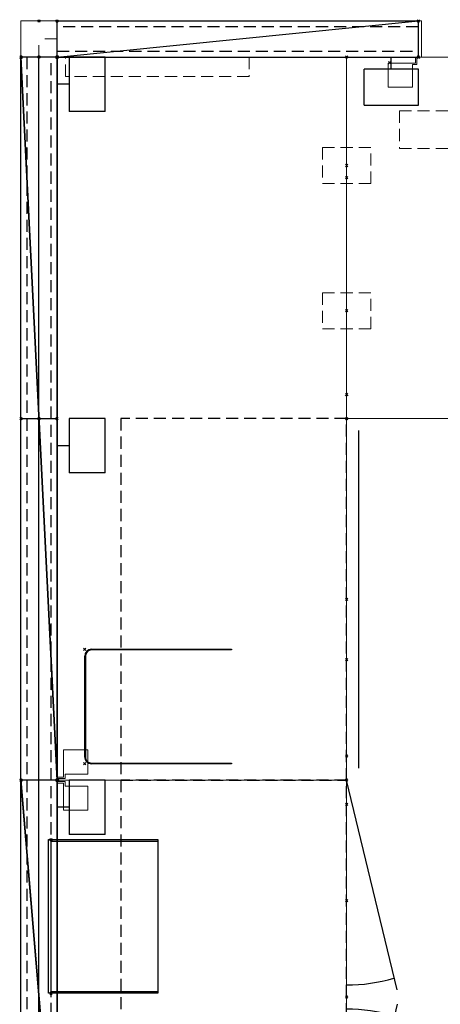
# Model space of a CAD drawing. Header units: inches. Extents: x 159 to 1116, y 667 to 1015.
# Tile 209 of 249: x 172 to 207, y 755 to 837. Entities that reach past the tile are written whole.
import ezdxf
from ezdxf.enums import TextEntityAlignment as Align

# ---------------------------------------------------------------- set-up
doc = ezdxf.new("R2010")
doc.units = ezdxf.units.IN
doc.header["$MEASUREMENT"] = 0
doc.header["$PDMODE"] = 3
doc.header["$PDSIZE"] = 0.1
doc.linetypes.add('DASHEDX2', pattern=[1.5, 1, -0.5])
doc.linetypes.add('IMPORT-DASHEDX2 _2_', pattern=[0])
for name, color, linetype, lineweight in [('A-FURN-HAWORTH-ATT', 7, 'Continuous', 9), ('A-FURN-P-PNLS-CON', 135, 'IMPORT-DASHEDX2 _2_', 9), ('A-FURN-P-WKSF', 135, 'Continuous', 9), ('A-FURN-P-WKSF-SUPPORT', 135, 'IMPORT-DASHEDX2 _2_', 9)]:
    doc.layers.add(name, color=color, linetype=linetype, lineweight=lineweight)
for name, color, linetype in [('A-FURN-P-COMP', 86, 'Continuous'), ('A-FURN-P-FILE', 20, 'Continuous'), ('A-FURN-P-PNLS', 5, 'Continuous'), ('A-FURN-P-PNLS-ACCESS', 4, 'Continuous'), ('A-FURN-P-PNLS-TOPPER', 3, 'Continuous'), ('CONNECTC', 7, 'Continuous'), ('PSATTR', 7, 'Continuous'), ('SPECATTR', 7, 'Continuous')]:
    doc.layers.add(name, color=color, linetype=linetype)

# ---------------------------------------------------------------- blocks, each defined once
blk = doc.blocks.new('$HCLAA42_0')
at = {"layer": 'A-FURN-P-PNLS-CON'}
for p, q in [((0, 3), (3, 3)), ((0, 0), (0, 3)), ((3, 0), (3, 3)), ((0, 0), (3, 0))]:
    blk.add_line(p, q, dxfattribs=at)
at = {"layer": 'A-FURN-P-PNLS-CON', "linetype": 'DASHEDX2'}
for p in [(0, 1.5), (1.5, 0)]:
    blk.add_line(p, (1.5, 1.5), dxfattribs=at)
at = {"layer": 'A-FURN-P-PNLS-CON'}
for p in [(0, 3), (0, 0)]:
    blk.add_point(p, dxfattribs=at)
at = {"layer": 'PSATTR', "flags": 1}
for tag in ['PSON', 'PSMC', 'PSDH', 'PSPN', 'PSQT', 'PSEC', 'PST5', 'PST4', 'PST3', 'PST2', 'PST1']:
    blk.add_attdef(tag, text='', height=1, dxfattribs=at).set_placement((0, 0), align=Align.TOP_CENTER)
at = {"layer": 'SPECATTR', "flags": 9}
blk.add_attdef('HC', text='', height=0.7, dxfattribs=at).set_placement((0, 0), align=Align.TOP_CENTER)
blk = doc.blocks.new('$HCEAA42_0')
at = {"layer": 'A-FURN-P-PNLS-CON'}
for p, q in [((0.25, 3), (0, 3)), ((0, 3), (0, 0)), ((0.25, 0), (0.25, 3)), ((0, 0), (0.25, 0))]:
    blk.add_line(p, q, dxfattribs=at)
for p in [(0, 3), (0, 0)]:
    blk.add_point(p, dxfattribs=at)
at = {"layer": 'PSATTR', "flags": 1}
for tag in ['PSON', 'PSMC', 'PSDH', 'PSPN', 'PSQT', 'PSEC', 'PST5', 'PST4', 'PST3', 'PST2', 'PST1']:
    blk.add_attdef(tag, text='', height=1, dxfattribs=at).set_placement((0, 0), align=Align.TOP_CENTER)
at = {"layer": 'SPECATTR', "flags": 9}
blk.add_attdef('HC', text='', height=0.7, dxfattribs=at).set_placement((0, 0), align=Align.TOP_CENTER)
blk = doc.blocks.new('VZAL-XXXX-2D')
at = {"layer": 'A-FURN-P-PNLS-CON'}
blk.add_point((0, 0), dxfattribs=at)
at = {"layer": 'A-FURN-HAWORTH-ATT', "flags": 1}
for tag, p in [('HAWMC', (0, 0)), ('HAWPN', (0, -0.167)), ('HAWQT', (0, -0.5)), ('HAWSN', (0, -0.333))]:
    blk.add_attdef(tag, text='', height=0.1, dxfattribs=at).set_placement(p, align=Align.TOP_CENTER)
at = {"layer": 'PSATTR', "flags": 1}
for tag in ['PSON', 'PSON', 'PSON', 'PSON', 'PSON', 'PSON', 'PSON', 'PSON', 'PSON', 'PSON', 'PSON', 'PSON', 'PSON', 'PSON', 'PSON', 'PSON', 'PSON', 'PSON', 'PSON', 'PSON', 'PSON', 'PSON', 'PSON', 'PSON', 'PSON', 'PSON', 'PSON', 'PSMC', 'PSMC', 'PSMC', 'PSMC', 'PSMC', 'PSMC', 'PSMC', 'PSMC', 'PSMC', 'PSMC', 'PSMC', 'PSMC', 'PSMC', 'PSMC', 'PSMC', 'PSMC', 'PSMC', 'PSMC', 'PSMC', 'PSMC', 'PSMC', 'PSMC', 'PSMC', 'PSMC', 'PSMC', 'PSMC', 'PSMC', 'PSDH', 'PSDH', 'PSDH', 'PSDH', 'PSDH', 'PSDH', 'PSDH', 'PSDH', 'PSDH', 'PSDH', 'PSDH', 'PSDH', 'PSDH', 'PSDH', 'PSDH', 'PSDH', 'PSDH', 'PSDH', 'PSDH', 'PSDH', 'PSDH', 'PSDH', 'PSDH', 'PSDH', 'PSDH', 'PSDH', 'PSDH', 'PSPN', 'PSPN', 'PSPN', 'PSPN', 'PSPN', 'PSPN', 'PSPN', 'PSPN', 'PSPN', 'PSPN', 'PSPN', 'PSPN', 'PSPN', 'PSPN', 'PSPN', 'PSPN', 'PSPN', 'PSPN', 'PSPN', 'PSPN', 'PSPN', 'PSPN', 'PSPN', 'PSPN', 'PSPN', 'PSPN', 'PSPN', 'PSQT', 'PSQT', 'PSQT', 'PSQT', 'PSQT', 'PSQT', 'PSQT', 'PSQT', 'PSQT', 'PSQT', 'PSQT', 'PSQT', 'PSQT', 'PSQT', 'PSQT', 'PSQT', 'PSQT', 'PSQT', 'PSQT', 'PSQT', 'PSQT', 'PSQT', 'PSQT', 'PSQT', 'PSQT', 'PSQT', 'PSQT', 'PSEC', 'PSEC', 'PSEC', 'PSEC', 'PSEC', 'PSEC', 'PSEC', 'PSEC', 'PSEC', 'PSEC', 'PSEC', 'PSEC', 'PSEC', 'PSEC', 'PSEC', 'PSEC', 'PSEC', 'PSEC', 'PSEC', 'PSEC', 'PSEC', 'PSEC', 'PSEC', 'PSEC', 'PSEC', 'PSEC', 'PSEC', 'PST1', 'PST2', 'PST3', 'PST4', 'PST5', 'PST1', 'PST2', 'PST3', 'PST4', 'PST5', 'PST1', 'PST2', 'PST3', 'PST4', 'PST5', 'PST1', 'PST2', 'PST3', 'PST4', 'PST5', 'PST1', 'PST2', 'PST3', 'PST4', 'PST5', 'PST1', 'PST2', 'PST3', 'PST4', 'PST5', 'PST1', 'PST2', 'PST3', 'PST4', 'PST5', 'PST1', 'PST2', 'PST3', 'PST4', 'PST5', 'PST1', 'PST2', 'PST3', 'PST4', 'PST5', 'PST1', 'PST2', 'PST3', 'PST4', 'PST5', 'PST1', 'PST2', 'PST3', 'PST4', 'PST5', 'PST1', 'PST2', 'PST3', 'PST4', 'PST5', 'PST1', 'PST2', 'PST3', 'PST4', 'PST5', 'PST1', 'PST2', 'PST3', 'PST4', 'PST5', 'PST1', 'PST2', 'PST3', 'PST4', 'PST5', 'PST1', 'PST2', 'PST3', 'PST4', 'PST5', 'PST1', 'PST2', 'PST3', 'PST4', 'PST5', 'PST1', 'PST2', 'PST3', 'PST4', 'PST5', 'PST1', 'PST2', 'PST3', 'PST4', 'PST5', 'PST1', 'PST2', 'PST3', 'PST4', 'PST5', 'PST1', 'PST2', 'PST3', 'PST4', 'PST5', 'PST1', 'PST2', 'PST3', 'PST4', 'PST5', 'PST1', 'PST2', 'PST3', 'PST4', 'PST5', 'PST1', 'PST2', 'PST3', 'PST4', 'PST5', 'PST1', 'PST2', 'PST3', 'PST4', 'PST5', 'PST1', 'PST2', 'PST3', 'PST4', 'PST5', 'PST1', 'PST2', 'PST3', 'PST4', 'PST5']:
    blk.add_attdef(tag, text='', height=1, dxfattribs=at).set_placement((0, 0), align=Align.TOP_CENTER)
blk = doc.blocks.new('VZCC-0030-X-2D')
at = {"layer": 'A-FURN-P-PNLS'}
blk.add_line((0, 0), (30, 3), dxfattribs=at)
for p in [(0, 3), (30, 3), (0, 0), (0, 0), (30, 0)]:
    blk.add_point(p, dxfattribs=at)
at = {"layer": 'PSATTR', "flags": 1}
for tag in ['PSON', 'PSMC', 'PSDH', 'PSPN', 'PSQT', 'PSEC', 'PST5', 'PST4', 'PST3', 'PST2', 'PST1']:
    blk.add_attdef(tag, text='', height=1, dxfattribs=at).set_placement((0, 0), align=Align.TOP_CENTER)
blk = doc.blocks.new('ZUBF-0000-PN-2D')
at = {"layer": 'A-FURN-P-WKSF-SUPPORT', "linetype": 'DASHEDX2'}
for p, q in [((-2, 1.5), (-2, -1.5)), ((2, 1.5), (-2, 1.5)), ((2, -1.5), (2, 1.5)), ((-2, -1.5), (2, -1.5))]:
    blk.add_line(p, q, dxfattribs=at)
at = {"layer": 'A-FURN-P-WKSF-SUPPORT'}
blk.add_point((0, 0), dxfattribs=at)
at = {"layer": 'A-FURN-HAWORTH-ATT', "flags": 1}
for tag, p in [('HAWMC', (0, 0)), ('HAWPN', (0, -0.167)), ('HAWQT', (0, -0.5)), ('HAWSN', (0, -0.333))]:
    blk.add_attdef(tag, text='', height=0.1, dxfattribs=at).set_placement(p, align=Align.TOP_CENTER)
at = {"layer": 'PSATTR', "flags": 1}
for tag in ['PSON', 'PSMC', 'PSDH', 'PSPN', 'PSQT', 'PSEC', 'PST1', 'PST2', 'PST3', 'PST4', 'PST5']:
    blk.add_attdef(tag, text='', height=1, dxfattribs=at).set_placement((0, 0), align=Align.TOP_CENTER)
blk = doc.blocks.new('VZGT-0060-2D')
at = {"layer": 'A-FURN-P-PNLS'}
blk.add_line((0, 0), (60, 3), dxfattribs=at)
for p in [(0, 3), (60, 3), (0, 0), (0, 0), (60, 0)]:
    blk.add_point(p, dxfattribs=at)
at = {"layer": 'PSATTR', "flags": 1}
for tag in ['PSON', 'PSMC', 'PSDH', 'PSPN', 'PSQT', 'PSEC', 'PST5', 'PST4', 'PST3', 'PST2', 'PST1']:
    blk.add_attdef(tag, text='', height=1, dxfattribs=at).set_placement((0, 0), align=Align.TOP_CENTER)
blk = doc.blocks.new('VZGT-0036-2D')
at = {"layer": 'A-FURN-P-PNLS'}
blk.add_line((0, 0), (36, 3), dxfattribs=at)
for p in [(0, 3), (36, 3), (0, 0), (0, 0), (36, 0)]:
    blk.add_point(p, dxfattribs=at)
at = {"layer": 'PSATTR', "flags": 1}
for tag in ['PSON', 'PSMC', 'PSDH', 'PSPN', 'PSQT', 'PSEC', 'PST5', 'PST4', 'PST3', 'PST2', 'PST1']:
    blk.add_attdef(tag, text='', height=1, dxfattribs=at).set_placement((0, 0), align=Align.TOP_CENTER)
blk = doc.blocks.new('VZGC-0000-2D')
at = {"layer": 'A-FURN-P-PNLS-TOPPER'}
for p in [(0, 3), (0, 0)]:
    blk.add_point(p, dxfattribs=at)
at = {"layer": 'PSATTR', "flags": 1}
for tag in ['PSON', 'PSMC', 'PSDH', 'PSPN', 'PSQT', 'PSEC', 'PST5', 'PST4', 'PST3', 'PST2', 'PST1']:
    blk.add_attdef(tag, text='', height=1, dxfattribs=at).set_placement((0, 0), align=Align.TOP_CENTER)
blk = doc.blocks.new('VZTI-XX36-NN-2D')
at = {"layer": 'A-FURN-P-PNLS', "linetype": 'DASHEDX2'}
blk.add_line((0, 0.5), (36, 0.5), dxfattribs=at)
at = {"layer": 'A-FURN-P-PNLS'}
for p in [(0, 0), (36, 0)]:
    blk.add_point(p, dxfattribs=at)
at = {"layer": 'A-FURN-HAWORTH-ATT', "flags": 1}
for tag, p in [('HAWMC', (0, 0)), ('HAWPN', (0, -0.167)), ('HAWQT', (0, -0.5)), ('HAWSN', (0, -0.333))]:
    blk.add_attdef(tag, text='', height=0.1, dxfattribs=at).set_placement(p, align=Align.TOP_CENTER)
at = {"layer": 'PSATTR', "flags": 1}
for tag in ['PSON', 'PSMC', 'PSDH', 'PSPN', 'PSQT', 'PSEC', 'PST1', 'PST2', 'PST3', 'PST4', 'PST5']:
    blk.add_attdef(tag, text='', height=1, dxfattribs=at).set_placement((0, 0), align=Align.TOP_CENTER)
blk = doc.blocks.new('VZFF-XX30-BN-2D')
at = {"layer": 'A-FURN-P-PNLS'}
for p, q in [((0, 0), (0, 3)), ((0, 3), (30, 3)), ((30, 0), (30, 3)), ((0, 0), (30, 0))]:
    blk.add_line(p, q, dxfattribs=at)
for p in [(0, 3), (30, 3), (0, 0), (30, 0)]:
    blk.add_point(p, dxfattribs=at)
at = {"layer": 'A-FURN-P-PNLS-ACCESS'}
for p, q in [((27.754, -1), (27.754, 0)), ((25.504, -4), (25.504, -1)), ((30.004, -1), (25.504, -1)), ((30.004, -4), (30.004, -1)), ((25.504, -4), (30.004, -4))]:
    blk.add_line(p, q, dxfattribs=at)
at = {"layer": 'A-FURN-HAWORTH-ATT', "flags": 1}
for tag, p in [('HAWMC', (0, 0)), ('HAWPN', (0, -0.167)), ('HAWQT', (0, -0.5)), ('HAWSN', (0, -0.333))]:
    blk.add_attdef(tag, text='', height=0.1, dxfattribs=at).set_placement(p, align=Align.TOP_CENTER)
at = {"layer": 'PSATTR', "flags": 1}
for tag in ['PSON', 'PSON', 'PSON', 'PSON', 'PSON', 'PSMC', 'PSMC', 'PSMC', 'PSMC', 'PSMC', 'PSDH', 'PSDH', 'PSDH', 'PSDH', 'PSDH', 'PSPN', 'PSPN', 'PSPN', 'PSPN', 'PSPN', 'PSQT', 'PSQT', 'PSQT', 'PSQT', 'PSQT', 'PSEC', 'PSEC', 'PSEC', 'PSEC', 'PSEC', 'PST1', 'PST2', 'PST3', 'PST4', 'PST5', 'PST1', 'PST2', 'PST3', 'PST4', 'PST5', 'PST1', 'PST2', 'PST3', 'PST4', 'PST5', 'PST1', 'PST2', 'PST3', 'PST4', 'PST5', 'PST1', 'PST2', 'PST3', 'PST4', 'PST5']:
    blk.add_attdef(tag, text='', height=1, dxfattribs=at).set_placement((0, 0), align=Align.TOP_CENTER)
blk = doc.blocks.new('VZFF-XX36-BN-2D')
at = {"layer": 'A-FURN-P-PNLS'}
for p, q in [((0, 0), (0, 3)), ((0, 3), (36, 3)), ((36, 0), (36, 3)), ((0, 0), (36, 0))]:
    blk.add_line(p, q, dxfattribs=at)
for p in [(0, 3), (36, 3), (0, 0), (36, 0)]:
    blk.add_point(p, dxfattribs=at)
at = {"layer": 'A-FURN-P-PNLS-ACCESS'}
for p, q in [((33.754, -1), (33.754, 0)), ((31.504, -4), (31.504, -1)), ((36.004, -1), (31.504, -1)), ((36.004, -4), (36.004, -1)), ((31.504, -4), (36.004, -4))]:
    blk.add_line(p, q, dxfattribs=at)
at = {"layer": 'A-FURN-HAWORTH-ATT', "flags": 1}
for tag, p in [('HAWMC', (0, 0)), ('HAWPN', (0, -0.167)), ('HAWQT', (0, -0.5)), ('HAWSN', (0, -0.333))]:
    blk.add_attdef(tag, text='', height=0.1, dxfattribs=at).set_placement(p, align=Align.TOP_CENTER)
at = {"layer": 'PSATTR', "flags": 1}
for tag in ['PSON', 'PSON', 'PSON', 'PSON', 'PSON', 'PSMC', 'PSMC', 'PSMC', 'PSMC', 'PSMC', 'PSDH', 'PSDH', 'PSDH', 'PSDH', 'PSDH', 'PSPN', 'PSPN', 'PSPN', 'PSPN', 'PSPN', 'PSQT', 'PSQT', 'PSQT', 'PSQT', 'PSQT', 'PSEC', 'PSEC', 'PSEC', 'PSEC', 'PSEC', 'PST1', 'PST2', 'PST3', 'PST4', 'PST5', 'PST1', 'PST2', 'PST3', 'PST4', 'PST5', 'PST1', 'PST2', 'PST3', 'PST4', 'PST5', 'PST1', 'PST2', 'PST3', 'PST4', 'PST5', 'PST1', 'PST2', 'PST3', 'PST4', 'PST5']:
    blk.add_attdef(tag, text='', height=1, dxfattribs=at).set_placement((0, 0), align=Align.TOP_CENTER)
blk = doc.blocks.new('VZTI-XX30-NN-2D')
at = {"layer": 'A-FURN-P-PNLS', "linetype": 'DASHEDX2'}
blk.add_line((0, 0.5), (30, 0.5), dxfattribs=at)
at = {"layer": 'A-FURN-P-PNLS'}
for p in [(0, 0), (30, 0)]:
    blk.add_point(p, dxfattribs=at)
at = {"layer": 'A-FURN-HAWORTH-ATT', "flags": 1}
for tag, p in [('HAWMC', (0, 0)), ('HAWPN', (0, -0.167)), ('HAWQT', (0, -0.5)), ('HAWSN', (0, -0.333))]:
    blk.add_attdef(tag, text='', height=0.1, dxfattribs=at).set_placement(p, align=Align.TOP_CENTER)
at = {"layer": 'PSATTR', "flags": 1}
for tag in ['PSON', 'PSMC', 'PSDH', 'PSPN', 'PSQT', 'PSEC', 'PST1', 'PST2', 'PST3', 'PST4', 'PST5']:
    blk.add_attdef(tag, text='', height=1, dxfattribs=at).set_placement((0, 0), align=Align.TOP_CENTER)
blk = doc.blocks.new('WURA-3066-JC-2D')
at = {"layer": 'A-FURN-P-WKSF'}
for p, q in [((66, 0), (0, 0)), ((0, -30), (0, 0)), ((66, 0), (66, -30)), ((66, -30), (0, -30))]:
    blk.add_line(p, q, dxfattribs=at)
for p in [(0, 0), (66, 0), (0, -30), (10, -30), (56, -30), (66, -30)]:
    blk.add_point(p, dxfattribs=at)
at = {"layer": 'A-FURN-HAWORTH-ATT', "flags": 1}
for tag, p in [('HAWMC', (0, 0)), ('HAWPN', (0, -0.167)), ('HAWQT', (0, -0.5)), ('HAWSN', (0, -0.333))]:
    blk.add_attdef(tag, text='', height=0.1, dxfattribs=at).set_placement(p, align=Align.TOP_CENTER)
at = {"layer": 'PSATTR', "flags": 1}
for tag in ['PSON', 'PSMC', 'PSDH', 'PSPN', 'PSQT', 'PSEC', 'PST1', 'PST2', 'PST3', 'PST4', 'PST5']:
    blk.add_attdef(tag, text='', height=1, dxfattribs=at).set_placement((0, 0), align=Align.TOP_CENTER)
blk = doc.blocks.new('ZZBD-1600-PR-2D')
at = {"layer": 'A-FURN-P-WKSF-SUPPORT', "linetype": 'DASHEDX2'}
for p, q in [((0, 0), (0, -15.915)), ((-1.62, -15.915), (-1.62, -0.665)), ((-1.62, -0.665), (0, -0.665)), ((0, -15.915), (-1.62, -15.915))]:
    blk.add_line(p, q, dxfattribs=at)
at = {"layer": 'A-FURN-P-WKSF-SUPPORT'}
blk.add_point((0, 0), dxfattribs=at)
at = {"layer": 'A-FURN-HAWORTH-ATT', "flags": 1}
for tag, p in [('HAWMC', (0, 0)), ('HAWPN', (0, -0.167)), ('HAWQT', (0, -0.5)), ('HAWSN', (0, -0.333))]:
    blk.add_attdef(tag, text='', height=0.1, dxfattribs=at).set_placement(p, align=Align.TOP_CENTER)
at = {"layer": 'PSATTR', "flags": 1}
for tag in ['PSON', 'PSMC', 'PSDH', 'PSPN', 'PSQT', 'PSEC', 'PST1', 'PST2', 'PST3', 'PST4', 'PST5']:
    blk.add_attdef(tag, text='', height=1, dxfattribs=at).set_placement((0, 0), align=Align.TOP_CENTER)
blk = doc.blocks.new('WURA-2460-JC-2D')
at = {"layer": 'A-FURN-P-WKSF'}
for p, q in [((0, -24), (0, 0)), ((60, 0), (0, 0)), ((60, 0), (60, -24)), ((60, -24), (0, -24))]:
    blk.add_line(p, q, dxfattribs=at)
for p in [(0, 0), (60, 0), (0, -24), (10, -24), (50, -24), (60, -24)]:
    blk.add_point(p, dxfattribs=at)
at = {"layer": 'PSATTR', "flags": 1}
for tag in ['PSON', 'PSMC', 'PSDH', 'PSPN', 'PSQT', 'PSEC', 'PST5', 'PST4', 'PST3', 'PST2', 'PST1']:
    blk.add_attdef(tag, text='', height=1, dxfattribs=at).set_placement((0, 0), align=Align.TOP_CENTER)
blk = doc.blocks.new('WURA-2436-JC-2D')
at = {"layer": 'A-FURN-P-WKSF'}
for p, q in [((36, 0), (0, 0)), ((0, -24), (0, 0)), ((36, 0), (36, -24)), ((36, -24), (0, -24))]:
    blk.add_line(p, q, dxfattribs=at)
for p in [(0, 0), (36, 0), (0, -24), (10, -24), (26, -24), (36, -24)]:
    blk.add_point(p, dxfattribs=at)
at = {"layer": 'PSATTR', "flags": 1}
for tag in ['PSON', 'PSMC', 'PSDH', 'PSPN', 'PSQT', 'PSEC', 'PST5', 'PST4', 'PST3', 'PST2', 'PST1']:
    blk.add_attdef(tag, text='', height=1, dxfattribs=at).set_placement((0, 0), align=Align.TOP_CENTER)
blk = doc.blocks.new('WUAR-5400-PH-2D')
at = {"layer": 'A-FURN-P-WKSF-SUPPORT', "linetype": 'DASHEDX2'}
for p, q in [((0.81, -4), (53.19, -4)), ((0.81, -4), (0.81, -7.11)), ((53.19, -4), (53.19, -7.11)), ((0.81, -7.11), (53.19, -7.11))]:
    blk.add_line(p, q, dxfattribs=at)
at = {"layer": 'A-FURN-P-WKSF-SUPPORT'}
blk.add_point((0, 0), dxfattribs=at)
at = {"layer": 'A-FURN-HAWORTH-ATT', "flags": 1}
for tag, p in [('HAWMC', (0, 0)), ('HAWPN', (0, -0.167)), ('HAWQT', (0, -0.5)), ('HAWSN', (0, -0.333))]:
    blk.add_attdef(tag, text='', height=0.1, dxfattribs=at).set_placement(p, align=Align.TOP_CENTER)
at = {"layer": 'PSATTR', "flags": 1}
for tag in ['PSON', 'PSMC', 'PSDH', 'PSPN', 'PSQT', 'PSEC', 'PST1', 'PST2', 'PST3', 'PST4', 'PST5']:
    blk.add_attdef(tag, text='', height=1, dxfattribs=at).set_placement((0, 0), align=Align.TOP_CENTER)
blk = doc.blocks.new('ZZBA-0000-PR-2D')
at = {"layer": 'A-FURN-P-WKSF-SUPPORT'}
for p, q in [((-0.25, -0.5), (-0.25, 0)), ((-0.25, 0), (-0.125, 0)), ((-0.125, 0), (-0.125, -0.625)), ((-2.5, -2.5), (-2.5, -0.5)), ((-2.5, -0.5), (-0.25, -0.5)), ((-0.125, -0.625), (-0.5, -0.625)), ((-0.5, -0.625), (-0.5, -2.5)), ((-0.5, -2.5), (-2.5, -2.5))]:
    blk.add_line(p, q, dxfattribs=at)
blk.add_point((0, 0), dxfattribs=at)
at = {"layer": 'A-FURN-HAWORTH-ATT', "flags": 1}
for tag, p in [('HAWMC', (0, 0)), ('HAWPN', (0, -0.167)), ('HAWQT', (0, -0.5)), ('HAWSN', (0, -0.333))]:
    blk.add_attdef(tag, text='', height=0.1, dxfattribs=at).set_placement(p, align=Align.TOP_CENTER)
at = {"layer": 'PSATTR', "flags": 1}
for tag in ['PSON', 'PSMC', 'PSDH', 'PSPN', 'PSQT', 'PSEC', 'PST1', 'PST2', 'PST3', 'PST4', 'PST5']:
    blk.add_attdef(tag, text='', height=1, dxfattribs=at).set_placement((0, 0), align=Align.TOP_CENTER)
blk = doc.blocks.new('ZZBA-0000-PL-2D')
at = {"layer": 'A-FURN-P-WKSF-SUPPORT'}
for p, q in [((0.25, 0), (0.125, 0)), ((0.125, 0), (0.125, -0.625)), ((0.25, -0.5), (0.25, 0)), ((0.125, -0.625), (0.5, -0.625)), ((2.5, -0.5), (0.25, -0.5)), ((0.5, -0.625), (0.5, -2.5)), ((2.5, -2.5), (2.5, -0.5)), ((0.5, -2.5), (2.5, -2.5))]:
    blk.add_line(p, q, dxfattribs=at)
blk.add_point((0, 0), dxfattribs=at)
at = {"layer": 'A-FURN-HAWORTH-ATT', "flags": 1}
for tag, p in [('HAWMC', (0, 0)), ('HAWPN', (0, -0.167)), ('HAWQT', (0, -0.5)), ('HAWSN', (0, -0.333))]:
    blk.add_attdef(tag, text='', height=0.1, dxfattribs=at).set_placement(p, align=Align.TOP_CENTER)
at = {"layer": 'PSATTR', "flags": 1}
for tag in ['PSON', 'PSMC', 'PSDH', 'PSPN', 'PSQT', 'PSEC', 'PST1', 'PST2', 'PST3', 'PST4', 'PST5']:
    blk.add_attdef(tag, text='', height=1, dxfattribs=at).set_placement((0, 0), align=Align.TOP_CENTER)
blk = doc.blocks.new('JLPD-XX30A-2D')
at = {"layer": 'A-FURN-P-FILE', "linetype": 'DASHEDX2'}
for p, q in [((32, 18.75), (2, 18.75)), ((2, 18.75), (2, 0)), ((32, 0), (32, 18.75)), ((2, 0), (32, 0))]:
    blk.add_line(p, q, dxfattribs=at)
at = {"layer": 'A-FURN-P-FILE', "linetype": 'Continuous'}
blk.add_line((3, -1), (31, -1), dxfattribs=at)
at = {"layer": 'A-FURN-P-FILE'}
for p in [(0, 0), (2, 0), (17, 0), (32, 0), (34, 0)]:
    blk.add_point(p, dxfattribs=at)
at = {"layer": 'PSATTR', "flags": 1}
for tag in ['PSON', 'PSMC', 'PSDH', 'PSPN', 'PSQT', 'PSEC', 'PST5', 'PST4', 'PST3', 'PST2', 'PST1']:
    blk.add_attdef(tag, text='', height=1, dxfattribs=at).set_placement((0, 0), align=Align.TOP_CENTER)
blk = doc.blocks.new('JSPY-36-A-2D')
at = {"layer": 'A-FURN-P-FILE', "linetype": 'DASHEDX2'}
for p, q in [((38, 18.75), (2, 18.75)), ((2, 18.75), (2, 0)), ((38, 0), (38, 18.75)), ((2, 0), (38, 0))]:
    blk.add_line(p, q, dxfattribs=at)
at = {"layer": 'A-FURN-P-FILE', "linetype": 'Continuous'}
for p, q in [((19.398, -4.205), (2, 0)), ((20.602, -4.205), (38, 0))]:
    blk.add_line(p, q, dxfattribs=at)
at = {"layer": 'A-FURN-P-FILE'}
for centre, start, end in [((5, 0), 343.71897, 0), ((35, 0), 180.00001, 196.28103)]:
    blk.add_arc(centre, 14, start, end, dxfattribs=at)
for p in [(0, 0), (2, 0), (20, 0), (38, 0), (40, 0)]:
    blk.add_point(p, dxfattribs=at)
at = {"layer": 'PSATTR', "flags": 1}
for tag in ['PSON', 'PSMC', 'PSDH', 'PSPN', 'PSQT', 'PSEC', 'PST5', 'PST4', 'PST3', 'PST2', 'PST1']:
    blk.add_attdef(tag, text='', height=1, dxfattribs=at).set_placement((0, 0), align=Align.TOP_CENTER)
blk = doc.blocks.new('KUCU-XX10-S-2D')
at = {"layer": 'A-FURN-P-COMP'}
for p, q in [((0.56, 0), (8.94, 0)), ((0, -12.19), (0, -0.56)), ((0.06, -0.56), (0.06, -12.19)), ((8.94, -0.06), (0.56, -0.06)), ((9.44, -12.19), (9.44, -0.56)), ((9.5, -0.56), (9.5, -12.19)), ((0.06, -12.19), (0, -12.19)), ((9.5, -12.19), (9.44, -12.19))]:
    blk.add_line(p, q, dxfattribs=at)
for centre, radius, start, end in [((0.56, -0.56), 0.56, 90, 180), ((8.94, -0.56), 0.56, 0, 90), ((0.56, -0.56), 0.5, 90, 180), ((8.94, -0.56), 0.5, 0, 90)]:
    blk.add_arc(centre, radius, start, end, dxfattribs=at)
for p in [(0, 0), (9.5, 0)]:
    blk.add_point(p, dxfattribs=at)
at = {"layer": 'PSATTR', "flags": 1}
for tag in ['PSON', 'PSMC', 'PSDH', 'PSPN', 'PSQT', 'PSEC', 'PST5', 'PST4', 'PST3', 'PST2', 'PST1']:
    blk.add_attdef(tag, text='', height=1, dxfattribs=at).set_placement((0, 0), align=Align.TOP_CENTER)
blk = doc.blocks.new('KUPT-0913-H-2D')
at = {"layer": 'A-FURN-P-COMP'}
for p, q in [((0, -8.875), (0, 0.2138)), ((0, 0.2138), (12.75, 0.2138)), ((0, 0), (12.75, 0)), ((0.125, -8.875), (0.125, 0)), ((12.625, 0), (12.625, -8.875)), ((12.75, 0.2138), (12.75, -8.875)), ((12.75, -8.875), (0, -8.875))]:
    blk.add_line(p, q, dxfattribs=at)
for p in [(0, 0), (12.75, 0)]:
    blk.add_point(p, dxfattribs=at)
at = {"layer": 'PSATTR', "flags": 1}
for tag in ['PSON', 'PSMC', 'PSDH', 'PSPN', 'PSQT', 'PSEC', 'PST5', 'PST4', 'PST3', 'PST2', 'PST1']:
    blk.add_attdef(tag, text='', height=1, dxfattribs=at).set_placement((0, 0), align=Align.TOP_CENTER)
blk = doc.blocks.new('VZGK-XX36-2D')
at = {"layer": 'A-FURN-P-PNLS'}
blk.add_line((0, 0), (36, 3), dxfattribs=at)
for p in [(0, 3), (36, 3), (0, 0), (0, 0), (36, 0)]:
    blk.add_point(p, dxfattribs=at)
at = {"layer": 'A-FURN-P-PNLS-TOPPER'}
blk.add_line((0, 1.5), (36, 1.5), dxfattribs=at)
at = {"layer": 'PSATTR', "flags": 1}
for tag in ['PSON', 'PSMC', 'PSDH', 'PSPN', 'PSQT', 'PSEC', 'PST5', 'PST4', 'PST3', 'PST2', 'PST1']:
    blk.add_attdef(tag, text='', height=1, dxfattribs=at).set_placement((0, 0), align=Align.TOP_CENTER)
blk = doc.blocks.new('VZGK-XX60-2D')
at = {"layer": 'A-FURN-P-PNLS'}
blk.add_line((0, 0), (60, 3), dxfattribs=at)
for p in [(0, 3), (60, 3), (0, 0), (0, 0), (60, 0)]:
    blk.add_point(p, dxfattribs=at)
at = {"layer": 'A-FURN-P-PNLS-TOPPER'}
blk.add_line((0, 1.5), (60, 1.5), dxfattribs=at)
at = {"layer": 'PSATTR', "flags": 1}
for tag in ['PSON', 'PSMC', 'PSDH', 'PSPN', 'PSQT', 'PSEC', 'PST5', 'PST4', 'PST3', 'PST2', 'PST1']:
    blk.add_attdef(tag, text='', height=1, dxfattribs=at).set_placement((0, 0), align=Align.TOP_CENTER)

msp = doc.modelspace()

# ---------------------------------------------------------------- block references
for name, p in [('VZGC-0000-2D', (173.809, 833.684)), ('VZCC-0030-X-2D', (175.309, 833.684)), ('VZFF-XX30-BN-2D', (175.309, 833.684)), ('VZTI-XX30-NN-2D', (175.309, 833.674, 0.5)), ('WURA-3066-JC-2D', (199.355, 833.684)), ('ZZBA-0000-PR-2D', (205.309, 833.684)), ('WUAR-5400-PH-2D', (202.936, 833.216)), ('ZUBF-0000-PN-2D', (199.355, 824.684)), ('ZUBF-0000-PN-2D', (199.355, 812.629)), ('VZAL-XXXX-2D', (173.809, 803.684)), ('VZAL-XXXX-2D', (172.309, 773.684))]:
    msp.add_blockref(name, p)
for name, p, rotation in [('VZTI-XX30-NN-2D', (205.309, 836.684), 180), ('VZGT-0060-2D', (172.309, 833.684), 270), ('VZGK-XX60-2D', (175.309, 773.684), 90.00000000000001), ('VZFF-XX30-BN-2D', (175.309, 803.674, 0.5), 90), ('VZTI-XX30-NN-2D', (172.309, 833.674, 0.5), 270), ('VZTI-XX30-NN-2D', (175.309, 803.674, 0.5), 90), ('ZZBD-1600-PR-2D', (175.356, 833.684), 90), ('WURA-2460-JC-2D', (175.356, 773.684), 90), ('JLPD-XX30A-2D', (199.356, 771.684), 90), ('VZFF-XX30-BN-2D', (175.309, 773.674, 0.5), 90), ('VZTI-XX30-NN-2D', (172.309, 803.674, 0.5), 270), ('VZTI-XX30-NN-2D', (175.309, 773.674, 0.5), 90), ('KUCU-XX10-S-2D', (177.61, 775.041), 89.99999999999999), ('ZZBA-0000-PL-2D', (175.356, 773.684), 90), ('JSPY-36-A-2D', (199.356, 735.684), 90), ('VZGT-0036-2D', (172.309, 773.694, 0.5), 270), ('VZTI-XX36-NN-2D', (172.309, 773.674, 0.5), 270), ('VZFF-XX36-BN-2D', (175.309, 737.674, 0.5), 90), ('VZGK-XX36-2D', (175.309, 737.674, 0.5), 90.00000000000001), ('VZTI-XX36-NN-2D', (175.309, 737.694, 0.5), 90.00000000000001), ('VZTI-XX36-NN-2D', (175.309, 737.674, 0.5), 90.00000000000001), ('WURA-2436-JC-2D', (175.356, 737.684), 90), ('ZZBA-0000-PR-2D', (175.356, 773.684), 90), ('KUPT-0913-H-2D', (174.809, 755.996, 0.5), 90.00000000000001), ('KUPT-0913-H-2D', (174.809, 755.996, 0.5), 90.00000000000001)]:
    msp.add_blockref(name, p, dxfattribs=dict(rotation=rotation))
at = {"layer": 'CONNECTC'}
for name, p, rotation in [('$HCLAA42_0', (175.309, 833.684), 90.00001928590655), ('$HCEAA42_0', (205.309, 833.684), 1.87239683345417e-05)]:
    msp.add_blockref(name, p, dxfattribs=dict(at, rotation=rotation))

doc.saveas('drawing.dxf')
